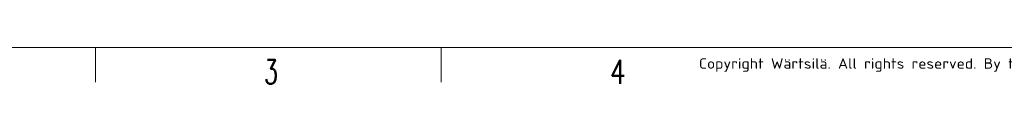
# Model space of a CAD drawing. Header units: inches. Extents: x 0 to 17820, y -10 to 12600.
# Tile 6 of 256: x 2581 to 6852, y -10 to 166. Entities that reach past the tile are written whole.
import ezdxf

# ---------------------------------------------------------------- set-up
doc = ezdxf.new("R2010")
doc.units = ezdxf.units.IN
doc.layers.add('210', color=7, linetype='Continuous', true_color=0xffffff)
doc.styles.add('iso-1', font='isocp.shx')
doc.styles.add('latin_extended', font='simplex.shx')

msp = doc.modelspace()

# ---------------------------------------------------------------- linework, layer by layer
at = {"layer": '210', "color": 7, "linetype": 'Continuous', "lineweight": 18}
for p, q in [((150, 150), (17670, 150)), ((2910, 0), (2910, 150)), ((4410, 0), (4410, 150))]:
    msp.add_line(p, q, dxfattribs=at)

# ---------------------------------------------------------------- texts
at = {"layer": '210', "color": 211, "linetype": 'Continuous', "lineweight": 13, "insert": (5527.476, 44.294), "char_height": 45, "attachment_point": 7, "line_spacing_factor": 0.963855, "style": 'iso-1'}
msp.add_mtext('\\W1.2083;Copyright Wärtsilä. All rights reserved. By taking possession of the drawing the recipient recognizes and honours these rights. Neither the whole nor any part of this drawing may be used in any way for construction, fabrication, marketing or any other', dxfattribs=at)
at = {"layer": '210', "color": 211, "linetype": 'Continuous', "lineweight": 18, "char_height": 105, "attachment_point": 7, "line_spacing_factor": 0.963855, "style": 'latin_extended'}
for s, insert in [('\\W0.6563;3', (3641.496, -8.023)), ('\\W0.7656;4', (5141.496, -8.023))]:
    msp.add_mtext(s, dxfattribs=dict(at, insert=insert))

doc.saveas('drawing.dxf')
